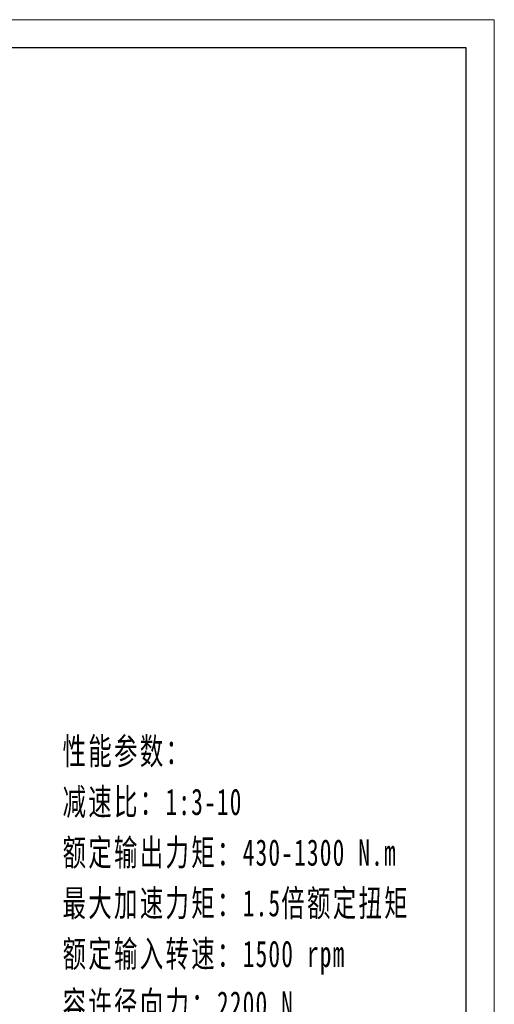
# Model space of a CAD drawing. Header units: millimetres. Extents: x -40 to 1316, y -22 to 932.
# Tile 9 of 9: x 1047 to 1316, y 373 to 932. Entities that reach past the tile are written whole.
import ezdxf

# ---------------------------------------------------------------- set-up
doc = ezdxf.new("R2010")
doc.units = ezdxf.units.MM
doc.layers.add('图框_外框线', color=7, linetype='Continuous', lineweight=18)
doc.layers.add('尺寸线层', color=3, linetype='Continuous', lineweight=18)
doc.styles.add('标准', font='txt', dxfattribs={"width": 0.667})

msp = doc.modelspace()

# ---------------------------------------------------------------- linework, layer by layer
at = {"layer": '图框_外框线', "color": 3}
msp.add_lwpolyline([(-32.77564, -22.2621), (1316.40253, -22.2621), (1316.40253, 931.7996), (-32.77564, 931.7996)], close=True, dxfattribs=at)
at = {"layer": '图框_外框线', "color": 3, "lineweight": 25}
msp.add_lwpolyline([(47.53259, -6.20046), (1300.34089, -6.20046), (1300.34089, 915.73796), (47.53259, 915.73796)], close=True, dxfattribs=at)

# ---------------------------------------------------------------- texts
at = {"layer": '尺寸线层', "insert": (1071.03723, 523.92336), "char_height": 11.907, "width": 230.0083004, "attachment_point": 1, "line_spacing_factor": 1.15057, "style": '标准'}
msp.add_mtext('{\\fNSimSun|b0|i0|c134|p49;\\H1.25976x;\\W0.65;\\T1.1;性能参数：\\H0.7938x;\\W0.667;\\T1;\\P\\H1.25976x;\\W0.65;\\T1.1;减速比：1:3-10\\H0.7938x;\\W0.667;\\T1;\\P\\H1.25976x;\\W0.65;\\T1.1;额定输出力矩：430-1300 N.m\\H0.7938x;\\W0.667;\\T1;\\P\\H1.25976x;\\W0.65;\\T1.1;最大加速力矩：1.5倍额定扭矩\\H0.7938x;\\W0.667;\\T1;\\P\\H1.25976x;\\W0.65;\\T1.1;额定输入转速：1500 rpm\\H0.7938x;\\W0.667;\\T1;\\P\\H1.25976x;\\W0.65;\\T1.1;容许径向力：2200 N\\H0.7938x;\\W0.667;\\T1;\\P\\H1.25976x;\\W0.65;\\T1.1;容许轴向力：4800 N\\H0.7938x;\\W0.667;\\T1;\\P\\H1.25976x;\\W0.65;\\T1.1;回程间隙：≤10 arcmin\\H0.7938x;\\W0.667;\\T1;\\P\\H1.25976x;\\W0.65;\\T1.1;使用寿命：＞20000 h\\H0.7938x;\\W0.667;\\T1;\\P\\H1.25976x;\\W0.65;\\T1.1;使用温度：-10℃~80℃}', dxfattribs=at)

doc.saveas('drawing.dxf')
